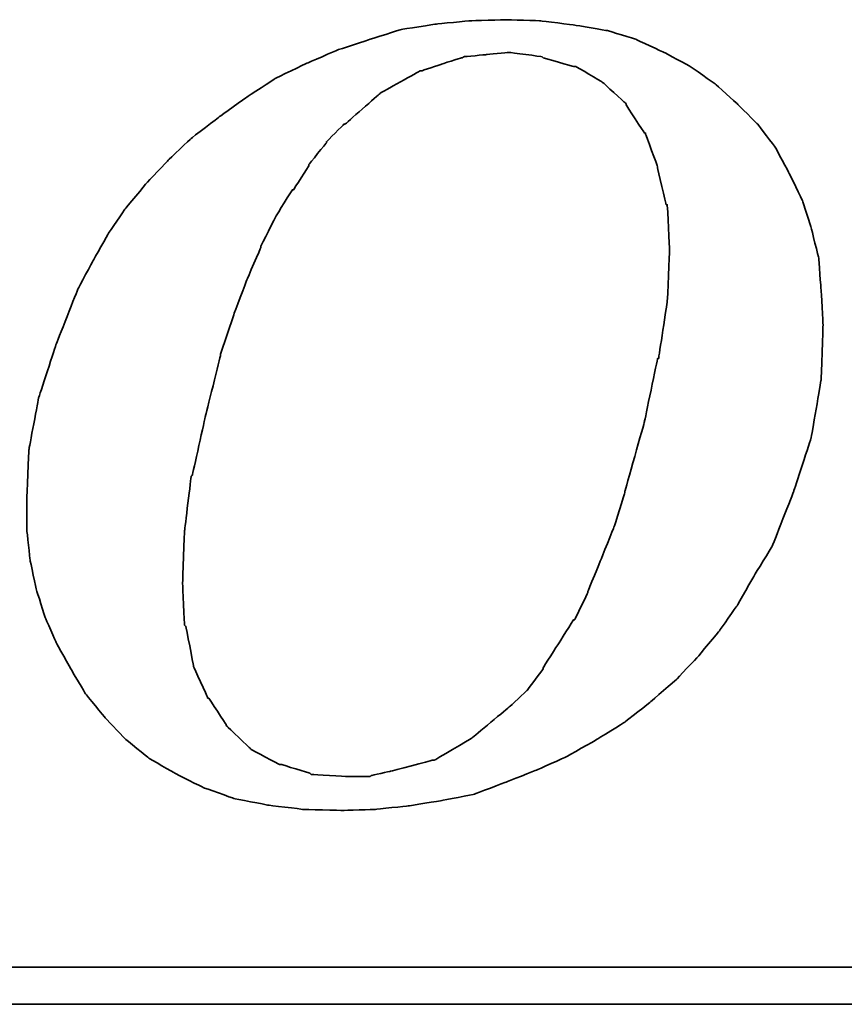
# Model space of a CAD drawing. Extents: x 973 to 1362, y 69 to 294.
# Tile 38 of 43: x 1303.75 to 1307.67, y 186.84 to 191.52. Entities that reach past the tile are written whole.
import ezdxf

# ---------------------------------------------------------------- set-up
doc = ezdxf.new("R2010")
doc.units = 0
doc.header["$MEASUREMENT"] = 0
doc.layers.add('DIM', color=4, linetype='CONTINUOUS')
doc.layers.add('layer 1', color=7, linetype='CONTINUOUS')

# ---------------------------------------------------------------- blocks, each defined once
blk = doc.blocks.new('TBI MOTION logo(完整正式版)')
at = {"layer": 'layer 1', "color": 22, "lineweight": 35}
for points, knots in [([(35.79625, -6.98375), (35.79625, -6.98375), (36.23125, -7.43875), (36.23125, -7.43875), (36.23125, -7.43875), (36.23125, -7.43875), (36.75625, -7.87125), (36.75625, -7.87125), (36.75625, -7.87125), (36.75625, -7.87125), (37.33125, -8.20375), (37.33125, -8.20375), (37.33125, -8.20375), (37.33125, -8.20375), (37.95625, -8.51875), (37.95625, -8.51875), (37.95625, -8.51875), (37.95625, -8.51875), (38.62625, -8.75875), (38.62625, -8.75875), (38.62625, -8.75875), (38.62625, -8.75875), (39.37125, -8.90375), (39.37125, -8.90375), (39.37125, -8.90375), (39.37125, -8.90375), (40.14125, -8.99875), (40.14125, -8.99875), (40.14125, -8.99875), (40.14125, -8.99875), (41.02625, -9.02375), (41.02625, -9.02375), (41.02625, -9.02375), (41.02625, -9.02375), (41.74625, -8.99875), (41.74625, -8.99875), (41.74625, -8.99875), (41.74625, -8.99875), (42.46625, -8.92375), (42.46625, -8.92375), (42.46625, -8.92375), (42.46625, -8.92375), (43.21125, -8.80625), (43.21125, -8.80625), (43.21125, -8.80625), (43.21125, -8.80625), (43.93125, -8.66375), (43.93125, -8.66375), (43.93125, -8.66375), (43.93125, -8.66375), (44.62625, -8.39875), (44.62625, -8.39875), (44.62625, -8.39875), (44.62625, -8.39875), (45.29625, -8.13375), (45.29625, -8.13375), (45.29625, -8.13375), (45.29625, -8.13375), (45.94625, -7.84375), (45.94625, -7.84375), (45.94625, -7.84375), (45.94625, -7.84375), (46.61625, -7.46375), (46.61625, -7.46375), (46.61625, -7.46375), (46.61625, -7.46375), (47.24125, -7.07875), (47.24125, -7.07875), (47.24125, -7.07875), (47.24125, -7.07875), (47.81625, -6.62375), (47.81625, -6.62375), (47.81625, -6.62375), (47.81625, -6.62375), (48.36875, -6.14375), (48.36875, -6.14375), (48.36875, -6.14375), (48.36875, -6.14375), (48.84625, -5.64125), (48.84625, -5.64125), (48.84625, -5.64125), (48.84625, -5.64125), (49.32625, -5.06375), (49.32625, -5.06375), (49.32625, -5.06375), (49.32625, -5.06375), (49.71125, -4.51374), (49.71125, -4.51374), (49.71125, -4.51374), (49.71125, -4.51374), (50.09625, -3.83874), (50.09625, -3.83874), (50.09625, -3.83874), (50.09625, -3.83874), (50.48125, -3.21374), (50.48125, -3.21374), (50.48125, -3.21374), (50.48125, -3.21374), (50.96125, -1.99125), (50.96125, -1.99125), (50.96125, -1.99125), (50.96125, -1.99125), (51.34375, -0.81875), (51.34375, -0.81875), (51.34375, -0.81875), (51.34375, -0.81875), (51.56125, 0.45624), (51.56125, 0.45624), (51.56125, 0.45624), (51.56125, 0.45624), (51.60625, 1.67624), (51.60625, 1.67624), (51.60625, 1.67624), (51.60625, 1.67624), (51.56125, 2.44625), (51.56125, 2.44625), (51.56125, 2.44625), (51.56125, 2.44625), (51.51125, 3.14125), (51.51125, 3.14125), (51.51125, 3.14125), (51.51125, 3.14125), (51.34375, 3.81125), (51.34375, 3.81125), (51.34375, 3.81125), (51.34375, 3.81125), (51.15125, 4.41125), (51.15125, 4.41125), (51.15125, 4.41125), (51.15125, 4.41125), (50.86125, 5.01125), (50.86125, 5.01125), (50.86125, 5.01125), (50.86125, 5.01125), (50.55125, 5.58875), (50.55125, 5.58875), (50.55125, 5.58875), (50.55125, 5.58875), (50.16625, 6.09125), (50.16625, 6.09125), (50.16625, 6.09125), (50.16625, 6.09125), (49.71125, 6.54875), (49.71125, 6.54875), (49.71125, 6.54875), (49.71125, 6.54875), (49.23125, 6.98125), (49.23125, 6.98125), (49.23125, 6.98125), (49.23125, 6.98125), (48.67875, 7.36625), (48.67875, 7.36625), (48.67875, 7.36625), (48.67875, 7.36625), (48.10375, 7.67625), (48.10375, 7.67625), (48.10375, 7.67625), (48.10375, 7.67625), (47.48125, 7.96375), (47.48125, 7.96375), (47.48125, 7.96375), (47.48125, 7.96375), (46.85625, 8.15625), (46.85625, 8.15625), (46.85625, 8.15625), (46.85625, 8.15625), (46.13625, 8.27624), (46.13625, 8.27624), (46.13625, 8.27624), (46.13625, 8.27624), (45.39125, 8.37125), (45.39125, 8.37125), (45.39125, 8.37125), (45.39125, 8.37125), (44.62625, 8.39624), (44.62625, 8.39624), (44.62625, 8.39624), (44.62625, 8.39624), (43.83625, 8.37125), (43.83625, 8.37125), (43.83625, 8.37125), (43.83625, 8.37125), (43.09125, 8.30125), (43.09125, 8.30125), (43.09125, 8.30125), (43.09125, 8.30125), (42.32125, 8.18125), (42.32125, 8.18125), (42.32125, 8.18125), (42.32125, 8.18125), (41.62875, 7.96375), (41.62875, 7.96375), (41.62875, 7.96375), (41.62875, 7.96375), (40.90625, 7.72625), (40.90625, 7.72625), (40.90625, 7.72625), (40.90625, 7.72625), (40.23624, 7.43625), (40.23624, 7.43625), (40.23624, 7.43625), (40.23624, 7.43625), (39.54124, 7.10125), (39.54124, 7.10125), (39.54124, 7.10125), (39.54124, 7.10125), (38.91625, 6.69125), (38.91625, 6.69125), (38.91625, 6.69125), (38.91625, 6.69125), (38.31625, 6.26125), (38.31625, 6.26125), (38.31625, 6.26125), (38.31625, 6.26125), (37.69125, 5.78125), (37.69125, 5.78125), (37.69125, 5.78125), (37.69125, 5.78125), (37.18625, 5.30125), (37.18625, 5.30125), (37.18625, 5.30125), (37.18625, 5.30125), (36.70625, 4.79624), (36.70625, 4.79624), (36.70625, 4.79624), (36.70625, 4.79624), (36.23125, 4.22125), (36.23125, 4.22125), (36.23125, 4.22125), (36.23125, 4.22125), (35.87124, 3.69375), (35.87124, 3.69375), (35.87124, 3.69375), (35.87124, 3.69375), (35.53125, 3.09125), (35.53125, 3.09125), (35.53125, 3.09125), (35.53125, 3.09125), (35.19875, 2.47125), (35.19875, 2.47125), (35.19875, 2.47125), (35.19875, 2.47125), (34.71625, 1.24625), (34.71625, 1.24625), (34.71625, 1.24625), (34.71625, 1.24625), (34.33125, 0.06874), (34.33125, 0.06874), (34.33125, 0.06874), (34.33125, 0.06874), (34.11625, -1.07875), (34.11625, -1.07875), (34.11625, -1.07875), (34.11625, -1.07875), (34.07125, -2.15875), (34.07125, -2.15875), (34.07125, -2.15875), (34.07125, -2.15875), (34.07125, -2.85375), (34.07125, -2.85375), (34.07125, -2.85375), (34.07125, -2.85375), (34.14125, -3.50375), (34.14125, -3.50375), (34.14125, -3.50375), (34.14125, -3.50375), (34.28625, -4.17375), (34.28625, -4.17375), (34.28625, -4.17375), (34.28625, -4.17375), (34.47625, -4.77624), (34.47625, -4.77624), (34.47625, -4.77624), (34.47625, -4.77624), (34.71625, -5.32625), (34.71625, -5.32625), (34.71625, -5.32625), (34.71625, -5.32625), (35.05375, -5.92875), (35.05375, -5.92875), (35.05375, -5.92875), (35.05375, -5.92875), (35.36375, -6.45375), (35.36375, -6.45375), (35.36375, -6.45375), (35.36375, -6.45375), (35.79625, -6.98375), (35.79625, -6.98375)], [0, 0, 0, 0, 0.01388889, 0.01388889, 0.01388889, 0.0138889, 0.02777778, 0.02777778, 0.02777778, 0.02777779, 0.04166667, 0.04166667, 0.04166667, 0.04166668, 0.05555556, 0.05555556, 0.05555556, 0.05555557, 0.06944444, 0.06944444, 0.06944444, 0.06944445, 0.08333333, 0.08333333, 0.08333333, 0.08333334, 0.09722222, 0.09722222, 0.09722222, 0.09722223, 0.11111111, 0.11111111, 0.11111111, 0.11111112, 0.125, 0.125, 0.125, 0.12500001, 0.13888889, 0.13888889, 0.13888889, 0.1388889, 0.15277778, 0.15277778, 0.15277778, 0.15277779, 0.16666667, 0.16666667, 0.16666667, 0.16666668, 0.18055556, 0.18055556, 0.18055556, 0.18055557, 0.19444444, 0.19444444, 0.19444444, 0.19444445, 0.20833333, 0.20833333, 0.20833333, 0.20833334, 0.22222222, 0.22222222, 0.22222222, 0.22222223, 0.23611111, 0.23611111, 0.23611111, 0.23611112, 0.25, 0.25, 0.25, 0.25000001, 0.26388889, 0.26388889, 0.26388889, 0.2638889, 0.27777778, 0.27777778, 0.27777778, 0.27777779, 0.29166667, 0.29166667, 0.29166667, 0.29166668, 0.30555556, 0.30555556, 0.30555556, 0.30555557, 0.31944444, 0.31944444, 0.31944444, 0.31944445, 0.33333333, 0.33333333, 0.33333333, 0.33333334, 0.34722222, 0.34722222, 0.34722222, 0.34722223, 0.36111111, 0.36111111, 0.36111111, 0.36111112, 0.375, 0.375, 0.375, 0.37500001, 0.38888889, 0.38888889, 0.38888889, 0.3888889, 0.40277778, 0.40277778, 0.40277778, 0.40277779, 0.41666667, 0.41666667, 0.41666667, 0.41666668, 0.43055556, 0.43055556, 0.43055556, 0.43055557, 0.44444444, 0.44444444, 0.44444444, 0.44444445, 0.45833333, 0.45833333, 0.45833333, 0.45833334, 0.47222222, 0.47222222, 0.47222222, 0.47222223, 0.48611111, 0.48611111, 0.48611111, 0.48611112, 0.5, 0.5, 0.5, 0.50000001, 0.51388889, 0.51388889, 0.51388889, 0.5138889, 0.52777778, 0.52777778, 0.52777778, 0.52777779, 0.54166667, 0.54166667, 0.54166667, 0.54166668, 0.55555556, 0.55555556, 0.55555556, 0.55555557, 0.56944444, 0.56944444, 0.56944444, 0.56944445, 0.58333333, 0.58333333, 0.58333333, 0.58333334, 0.59722222, 0.59722222, 0.59722222, 0.59722223, 0.61111111, 0.61111111, 0.61111111, 0.61111112, 0.625, 0.625, 0.625, 0.62500001, 0.63888889, 0.63888889, 0.63888889, 0.6388889, 0.65277778, 0.65277778, 0.65277778, 0.65277779, 0.66666667, 0.66666667, 0.66666667, 0.66666668, 0.68055556, 0.68055556, 0.68055556, 0.68055557, 0.69444444, 0.69444444, 0.69444444, 0.69444445, 0.70833333, 0.70833333, 0.70833333, 0.70833334, 0.72222222, 0.72222222, 0.72222222, 0.72222223, 0.73611111, 0.73611111, 0.73611111, 0.73611112, 0.75, 0.75, 0.75, 0.75000001, 0.76388889, 0.76388889, 0.76388889, 0.7638889, 0.77777778, 0.77777778, 0.77777778, 0.77777779, 0.79166667, 0.79166667, 0.79166667, 0.79166668, 0.80555556, 0.80555556, 0.80555556, 0.80555557, 0.81944444, 0.81944444, 0.81944444, 0.81944445, 0.83333333, 0.83333333, 0.83333333, 0.83333334, 0.84722222, 0.84722222, 0.84722222, 0.84722223, 0.86111111, 0.86111111, 0.86111111, 0.86111112, 0.875, 0.875, 0.875, 0.87500001, 0.88888889, 0.88888889, 0.88888889, 0.8888889, 0.90277778, 0.90277778, 0.90277778, 0.90277779, 0.91666667, 0.91666667, 0.91666667, 0.91666668, 0.93055556, 0.93055556, 0.93055556, 0.93055557, 0.94444444, 0.94444444, 0.94444444, 0.94444445, 0.95833333, 0.95833333, 0.95833333, 0.95833334, 0.97222222, 0.97222222, 0.97222222, 0.97222223, 0.98611111, 0.98611111, 0.98611111, 0.98611112, 1, 1, 1, 1]), ([(38.33875, 1.03124), (38.33875, 1.03124), (38.62625, 1.89625), (38.62625, 1.89625), (38.62625, 1.89625), (38.62625, 1.89625), (38.91625, 2.66375), (38.91625, 2.66375), (38.91625, 2.66375), (38.91625, 2.66375), (39.22625, 3.38125), (39.22625, 3.38125), (39.22625, 3.38125), (39.22625, 3.38125), (39.22625, 3.40624), (39.22625, 3.40624), (39.22625, 3.40624), (39.22625, 3.40624), (39.56124, 4.07624), (39.56124, 4.07624), (39.56124, 4.07624), (39.56124, 4.07624), (39.92125, 4.65125), (39.92125, 4.65125), (39.92125, 4.65125), (39.92125, 4.65125), (39.94625, 4.65125), (39.94625, 4.65125), (39.94625, 4.65125), (39.94625, 4.65125), (40.28125, 5.17875), (40.28125, 5.17875), (40.28125, 5.17875), (40.28125, 5.17875), (40.28125, 5.20375), (40.28125, 5.20375), (40.28125, 5.20375), (40.28125, 5.20375), (40.66875, 5.68625), (40.66875, 5.68625), (40.66875, 5.68625), (40.66875, 5.68625), (40.66875, 5.70625), (40.66875, 5.70625), (40.66875, 5.70625), (40.66875, 5.70625), (41.05124, 6.09125), (41.05124, 6.09125), (41.05124, 6.09125), (41.05124, 6.09125), (41.07625, 6.09125), (41.07625, 6.09125), (41.07625, 6.09125), (41.07625, 6.09125), (41.84125, 6.76625), (41.84125, 6.76625), (41.84125, 6.76625), (41.84125, 6.76625), (41.86625, 6.78625), (41.86625, 6.78625), (41.86625, 6.78625), (41.86625, 6.78625), (42.73125, 7.26624), (42.73125, 7.26624), (42.73125, 7.26624), (42.73125, 7.26624), (42.75625, 7.26624), (42.75625, 7.26624), (42.75625, 7.26624), (42.75625, 7.26624), (43.18625, 7.41125), (43.18625, 7.41125), (43.18625, 7.41125), (43.18625, 7.41125), (43.64125, 7.55625), (43.64125, 7.55625), (43.64125, 7.55625), (43.64125, 7.55625), (43.66625, 7.55625), (43.66625, 7.55625), (43.66625, 7.55625), (43.66625, 7.55625), (43.69125, 7.58124), (43.69125, 7.58124), (43.69125, 7.58124), (43.69125, 7.58124), (44.19125, 7.62625), (44.19125, 7.62625), (44.19125, 7.62625), (44.19125, 7.62625), (44.67125, 7.67625), (44.67125, 7.67625), (44.67125, 7.67625), (44.67125, 7.67625), (44.69625, 7.67625), (44.69625, 7.67625), (44.69625, 7.67625), (44.69625, 7.67625), (45.41875, 7.58124), (45.41875, 7.58124), (45.41875, 7.58124), (45.41875, 7.58124), (45.44125, 7.55625), (45.44125, 7.55625), (45.44125, 7.55625), (45.44125, 7.55625), (46.11125, 7.36625), (46.11125, 7.36625), (46.11125, 7.36625), (46.11125, 7.36625), (46.13625, 7.36625), (46.13625, 7.36625), (46.13625, 7.36625), (46.13625, 7.36625), (46.15875, 7.36625), (46.15875, 7.36625), (46.15875, 7.36625), (46.15875, 7.36625), (46.73625, 7.02624), (46.73625, 7.02624), (46.73625, 7.02624), (46.73625, 7.02624), (46.76125, 7.00624), (46.76125, 7.00624), (46.76125, 7.00624), (46.76125, 7.00624), (47.24125, 6.57124), (47.24125, 6.57124), (47.24125, 6.57124), (47.24125, 6.57124), (47.26625, 6.54875), (47.26625, 6.54875), (47.26625, 6.54875), (47.26625, 6.54875), (47.26625, 6.52375), (47.26625, 6.52375), (47.26625, 6.52375), (47.26625, 6.52375), (47.67375, 5.89875), (47.67375, 5.89875), (47.67375, 5.89875), (47.67375, 5.89875), (47.69625, 5.89875), (47.69625, 5.89875), (47.69625, 5.89875), (47.69625, 5.89875), (47.69625, 5.87625), (47.69625, 5.87625), (47.69625, 5.87625), (47.69625, 5.87625), (47.96125, 5.15625), (47.96125, 5.15625), (47.96125, 5.15625), (47.96125, 5.15625), (47.96125, 5.13125), (47.96125, 5.13125), (47.96125, 5.13125), (47.96125, 5.13125), (48.15125, 4.31875), (48.15125, 4.31875), (48.15125, 4.31875), (48.15125, 4.31875), (48.17625, 4.31875), (48.17625, 4.31875), (48.17625, 4.31875), (48.17625, 4.31875), (48.17625, 4.29125), (48.17625, 4.29125), (48.17625, 4.29125), (48.17625, 4.29125), (48.22625, 3.33125), (48.22625, 3.33125), (48.22625, 3.33125), (48.22625, 3.33125), (48.22625, 3.30875), (48.22625, 3.30875), (48.22625, 3.30875), (48.22625, 3.30875), (48.17625, 2.20624), (48.17625, 2.20624), (48.17625, 2.20624), (48.17625, 2.20624), (48.17625, 2.18124), (48.17625, 2.18124), (48.17625, 2.18124), (48.17625, 2.18124), (47.98375, 0.93624), (47.98375, 0.93624), (47.98375, 0.93624), (47.98375, 0.93624), (47.96125, 0.93624), (47.96125, 0.93624), (47.96125, 0.93624), (47.96125, 0.93624), (47.67375, -0.45874), (47.67375, -0.45874), (47.67375, -0.45874), (47.67375, -0.45874), (47.24125, -1.99125), (47.24125, -1.99125), (47.24125, -1.99125), (47.24125, -1.99125), (47.24125, -2.01874), (47.24125, -2.01874), (47.24125, -2.01874), (47.24125, -2.01874), (47.00125, -2.78375), (47.00125, -2.78375), (47.00125, -2.78375), (47.00125, -2.78375), (46.71125, -3.50375), (46.71125, -3.50375), (46.71125, -3.50375), (46.71125, -3.50375), (46.42625, -4.19875), (46.42625, -4.19875), (46.42625, -4.19875), (46.42625, -4.19875), (46.42625, -4.22375), (46.42625, -4.22375), (46.42625, -4.22375), (46.42625, -4.22375), (46.13625, -4.82374), (46.13625, -4.82374), (46.13625, -4.82374), (46.13625, -4.82374), (46.11125, -4.82374), (46.11125, -4.82374), (46.11125, -4.82374), (46.11125, -4.82374), (45.77625, -5.35125), (45.77625, -5.35125), (45.77625, -5.35125), (45.77625, -5.35125), (45.44125, -5.87875), (45.44125, -5.87875), (45.44125, -5.87875), (45.44125, -5.87875), (45.44125, -5.90375), (45.44125, -5.90375), (45.44125, -5.90375), (45.44125, -5.90375), (45.10625, -6.35875), (45.10625, -6.35875), (45.10625, -6.35875), (45.10625, -6.35875), (45.08125, -6.38375), (45.08125, -6.38375), (45.08125, -6.38375), (45.08125, -6.38375), (44.69625, -6.74375), (44.69625, -6.74375), (44.69625, -6.74375), (44.69625, -6.74375), (43.88375, -7.41625), (43.88375, -7.41625), (43.88375, -7.41625), (43.88375, -7.41625), (43.85625, -7.43875), (43.85625, -7.43875), (43.85625, -7.43875), (43.85625, -7.43875), (43.04125, -7.91875), (43.04125, -7.91875), (43.04125, -7.91875), (43.04125, -7.91875), (43.01625, -7.91875), (43.01625, -7.91875), (43.01625, -7.91875), (43.01625, -7.91875), (42.99625, -7.91875), (42.99625, -7.91875), (42.99625, -7.91875), (42.99625, -7.91875), (42.08125, -8.15875), (42.08125, -8.15875), (42.08125, -8.15875), (42.08125, -8.15875), (41.65125, -8.25625), (41.65125, -8.25625), (41.65125, -8.25625), (41.65125, -8.25625), (41.62875, -8.27875), (41.62875, -8.27875), (41.62875, -8.27875), (41.62875, -8.27875), (41.60125, -8.27875), (41.60125, -8.27875), (41.60125, -8.27875), (41.60125, -8.27875), (41.12125, -8.27875), (41.12125, -8.27875), (41.12125, -8.27875), (41.12125, -8.27875), (40.35624, -8.23125), (40.35624, -8.23125), (40.35624, -8.23125), (40.35624, -8.23125), (40.33125, -8.23125), (40.33125, -8.23125), (40.33125, -8.23125), (40.33125, -8.23125), (40.30625, -8.20375), (40.30625, -8.20375), (40.30625, -8.20375), (40.30625, -8.20375), (39.68375, -8.01375), (39.68375, -8.01375), (39.68375, -8.01375), (39.68375, -8.01375), (39.66124, -8.01375), (39.66124, -8.01375), (39.66124, -8.01375), (39.66124, -8.01375), (39.63625, -8.01375), (39.63625, -8.01375), (39.63625, -8.01375), (39.63625, -8.01375), (39.01125, -7.67875), (39.01125, -7.67875), (39.01125, -7.67875), (39.01125, -7.67875), (38.98875, -7.65375), (38.98875, -7.65375), (38.98875, -7.65375), (38.98875, -7.65375), (38.48625, -7.17375), (38.48625, -7.17375), (38.48625, -7.17375), (38.48625, -7.17375), (38.45875, -7.14875), (38.45875, -7.14875), (38.45875, -7.14875), (38.45875, -7.14875), (38.45875, -7.12875), (38.45875, -7.12875), (38.45875, -7.12875), (38.45875, -7.12875), (38.07625, -6.54875), (38.07625, -6.54875), (38.07625, -6.54875), (38.07625, -6.54875), (38.05125, -6.54875), (38.05125, -6.54875), (38.05125, -6.54875), (38.05125, -6.54875), (38.05125, -6.52875), (38.05125, -6.52875), (38.05125, -6.52875), (38.05125, -6.52875), (37.74125, -5.85375), (37.74125, -5.85375), (37.74125, -5.85375), (37.74125, -5.85375), (37.74125, -5.82875), (37.74125, -5.82875), (37.74125, -5.82875), (37.74125, -5.82875), (37.57375, -4.96875), (37.57375, -4.96875), (37.57375, -4.96875), (37.57375, -4.96875), (37.54625, -4.94375), (37.54625, -4.94375), (37.54625, -4.94375), (37.54625, -4.94375), (37.50125, -4.03375), (37.50125, -4.03375), (37.50125, -4.03375), (37.50125, -4.03375), (37.50125, -4.00875), (37.50125, -4.00875), (37.50125, -4.00875), (37.50125, -4.00875), (37.54625, -2.85375), (37.54625, -2.85375), (37.54625, -2.85375), (37.54625, -2.85375), (37.69125, -1.65875), (37.69125, -1.65875), (37.69125, -1.65875), (37.69125, -1.65875), (37.71624, -1.63375), (37.71624, -1.63375), (37.71624, -1.63375), (37.71624, -1.63375), (38.00375, -0.33875), (38.00375, -0.33875), (38.00375, -0.33875), (38.00375, -0.33875), (38.33875, 1.00624), (38.33875, 1.00624), (38.33875, 1.00624), (38.33875, 1.00624), (38.33875, 1.03124), (38.33875, 1.03124)], [0, 0, 0, 0, 0.01010101, 0.01010101, 0.01010101, 0.01010102, 0.02020202, 0.02020202, 0.02020202, 0.02020203, 0.03030303, 0.03030303, 0.03030303, 0.03030304, 0.04040404, 0.04040404, 0.04040404, 0.04040405, 0.05050505, 0.05050505, 0.05050505, 0.05050506, 0.06060606, 0.06060606, 0.06060606, 0.06060607, 0.07070707, 0.07070707, 0.07070707, 0.07070708, 0.08080808, 0.08080808, 0.08080808, 0.08080809, 0.09090909, 0.09090909, 0.09090909, 0.0909091, 0.1010101, 0.1010101, 0.1010101, 0.10101011, 0.11111111, 0.11111111, 0.11111111, 0.11111112, 0.12121212, 0.12121212, 0.12121212, 0.12121213, 0.13131313, 0.13131313, 0.13131313, 0.13131314, 0.14141414, 0.14141414, 0.14141414, 0.14141415, 0.15151515, 0.15151515, 0.15151515, 0.15151516, 0.16161616, 0.16161616, 0.16161616, 0.16161617, 0.17171717, 0.17171717, 0.17171717, 0.17171718, 0.18181818, 0.18181818, 0.18181818, 0.18181819, 0.19191919, 0.19191919, 0.19191919, 0.1919192, 0.2020202, 0.2020202, 0.2020202, 0.20202021, 0.21212121, 0.21212121, 0.21212121, 0.21212122, 0.22222222, 0.22222222, 0.22222222, 0.22222223, 0.23232323, 0.23232323, 0.23232323, 0.23232324, 0.24242424, 0.24242424, 0.24242424, 0.24242425, 0.25252525, 0.25252525, 0.25252525, 0.25252526, 0.26262626, 0.26262626, 0.26262626, 0.26262627, 0.27272727, 0.27272727, 0.27272727, 0.27272728, 0.28282828, 0.28282828, 0.28282828, 0.28282829, 0.29292929, 0.29292929, 0.29292929, 0.2929293, 0.3030303, 0.3030303, 0.3030303, 0.30303031, 0.31313131, 0.31313131, 0.31313131, 0.31313132, 0.32323232, 0.32323232, 0.32323232, 0.32323233, 0.33333333, 0.33333333, 0.33333333, 0.33333334, 0.34343434, 0.34343434, 0.34343434, 0.34343435, 0.35353535, 0.35353535, 0.35353535, 0.35353536, 0.36363636, 0.36363636, 0.36363636, 0.36363637, 0.37373737, 0.37373737, 0.37373737, 0.37373738, 0.38383838, 0.38383838, 0.38383838, 0.38383839, 0.39393939, 0.39393939, 0.39393939, 0.3939394, 0.4040404, 0.4040404, 0.4040404, 0.40404041, 0.41414141, 0.41414141, 0.41414141, 0.41414142, 0.42424242, 0.42424242, 0.42424242, 0.42424243, 0.43434343, 0.43434343, 0.43434343, 0.43434344, 0.44444444, 0.44444444, 0.44444444, 0.44444445, 0.45454545, 0.45454545, 0.45454545, 0.45454546, 0.46464646, 0.46464646, 0.46464646, 0.46464647, 0.47474747, 0.47474747, 0.47474747, 0.47474748, 0.48484848, 0.48484848, 0.48484848, 0.48484849, 0.49494949, 0.49494949, 0.49494949, 0.4949495, 0.50505051, 0.50505051, 0.50505051, 0.50505052, 0.51515152, 0.51515152, 0.51515152, 0.51515153, 0.52525253, 0.52525253, 0.52525253, 0.52525254, 0.53535354, 0.53535354, 0.53535354, 0.53535355, 0.54545455, 0.54545455, 0.54545455, 0.54545456, 0.55555556, 0.55555556, 0.55555556, 0.55555557, 0.56565657, 0.56565657, 0.56565657, 0.56565658, 0.57575758, 0.57575758, 0.57575758, 0.57575759, 0.58585859, 0.58585859, 0.58585859, 0.5858586, 0.5959596, 0.5959596, 0.5959596, 0.59595961, 0.60606061, 0.60606061, 0.60606061, 0.60606062, 0.61616162, 0.61616162, 0.61616162, 0.61616163, 0.62626263, 0.62626263, 0.62626263, 0.62626264, 0.63636364, 0.63636364, 0.63636364, 0.63636365, 0.64646465, 0.64646465, 0.64646465, 0.64646466, 0.65656566, 0.65656566, 0.65656566, 0.65656567, 0.66666667, 0.66666667, 0.66666667, 0.66666668, 0.67676768, 0.67676768, 0.67676768, 0.67676769, 0.68686869, 0.68686869, 0.68686869, 0.6868687, 0.6969697, 0.6969697, 0.6969697, 0.69696971, 0.70707071, 0.70707071, 0.70707071, 0.70707072, 0.71717172, 0.71717172, 0.71717172, 0.71717173, 0.72727273, 0.72727273, 0.72727273, 0.72727274, 0.73737374, 0.73737374, 0.73737374, 0.73737375, 0.74747475, 0.74747475, 0.74747475, 0.74747476, 0.75757576, 0.75757576, 0.75757576, 0.75757577, 0.76767677, 0.76767677, 0.76767677, 0.76767678, 0.77777778, 0.77777778, 0.77777778, 0.77777779, 0.78787879, 0.78787879, 0.78787879, 0.7878788, 0.7979798, 0.7979798, 0.7979798, 0.79797981, 0.80808081, 0.80808081, 0.80808081, 0.80808082, 0.81818182, 0.81818182, 0.81818182, 0.81818183, 0.82828283, 0.82828283, 0.82828283, 0.82828284, 0.83838384, 0.83838384, 0.83838384, 0.83838385, 0.84848485, 0.84848485, 0.84848485, 0.84848486, 0.85858586, 0.85858586, 0.85858586, 0.85858587, 0.86868687, 0.86868687, 0.86868687, 0.86868688, 0.87878788, 0.87878788, 0.87878788, 0.87878789, 0.88888889, 0.88888889, 0.88888889, 0.8888889, 0.8989899, 0.8989899, 0.8989899, 0.89898991, 0.90909091, 0.90909091, 0.90909091, 0.90909092, 0.91919192, 0.91919192, 0.91919192, 0.91919193, 0.92929293, 0.92929293, 0.92929293, 0.92929294, 0.93939394, 0.93939394, 0.93939394, 0.93939395, 0.94949495, 0.94949495, 0.94949495, 0.94949496, 0.95959596, 0.95959596, 0.95959596, 0.95959597, 0.96969697, 0.96969697, 0.96969697, 0.96969698, 0.97979798, 0.97979798, 0.97979798, 0.97979799, 0.98989899, 0.98989899, 0.98989899, 0.989899, 1, 1, 1, 1]), ([(75.90875, -9.47875), (75.90875, -9.47875), (75.90875, -12.28625), (75.90875, -12.28625), (75.90875, -12.28625), (75.90875, -12.28625), (75.90875, -12.47875), (75.90875, -12.47875), (75.90875, -12.47875), (75.90875, -12.47875), (75.71625, -12.47875), (75.71625, -12.47875), (75.71625, -12.47875), (75.71625, -12.47875), (-88.32875, -12.47875), (-88.32875, -12.47875), (-88.32875, -12.47875), (-88.32875, -12.47875), (-88.32875, -13.29375), (-88.32875, -13.29375), (-88.32875, -13.29375), (-88.32875, -13.29375), (82.89125, -13.29375), (82.89125, -13.29375), (82.89125, -13.29375), (82.89125, -13.29375), (75.90875, -9.47875), (75.90875, -9.47875)], [0, 0, 0, 0, 0.14285714, 0.14285714, 0.14285714, 0.14285715, 0.28571429, 0.28571429, 0.28571429, 0.2857143, 0.42857143, 0.42857143, 0.42857143, 0.42857144, 0.57142857, 0.57142857, 0.57142857, 0.57142858, 0.71428571, 0.71428571, 0.71428571, 0.71428572, 0.85714286, 0.85714286, 0.85714286, 0.85714287, 1, 1, 1, 1])]:
    blk.add_open_spline(points, degree=3, knots=knots, dxfattribs=at)

msp = doc.modelspace()

# ---------------------------------------------------------------- block references
at = {"layer": 'DIM', "xscale": 0.2159999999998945, "yscale": 0.2159999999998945, "zscale": 0.2159999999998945}
msp.add_blockref('TBI MOTION logo(完整正式版)', (1296.4262, 189.7111), dxfattribs=at)

doc.saveas('drawing.dxf')
